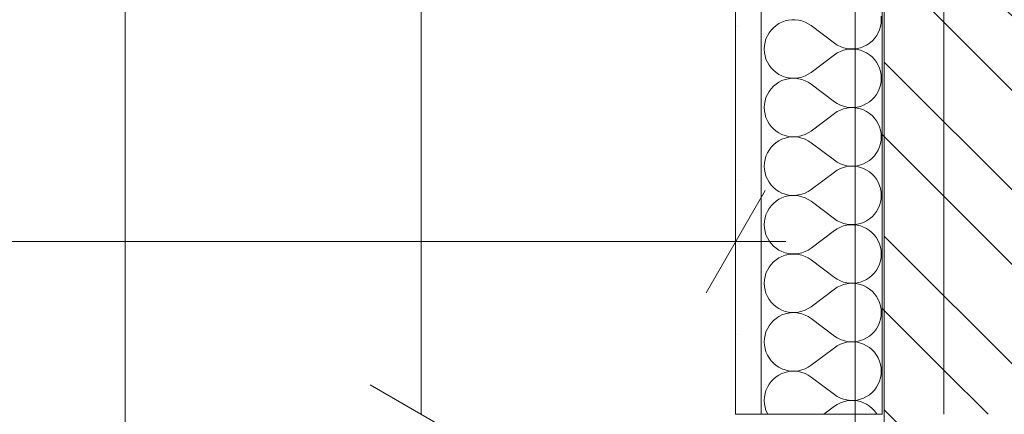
# Model space of a CAD drawing. Extents: x 180 to 5640, y 54 to 2910.
# Tile 11 of 20: x 1881 to 2121, y 1886 to 1982. Entities that reach past the tile are written whole.
import ezdxf
from ezdxf.xclip import XClip

# ---------------------------------------------------------------- set-up
doc = ezdxf.new("R2010")
doc.units = 0
doc.header["$MEASUREMENT"] = 0
doc.header["$XCLIPFRAME"] = 0
for name, color, linetype in [('220-A Ściany', 7, 'Continuous'), ('370-W Ściany projektowane', 7, 'Continuous'), ('399-W Wymiary i opisy', 7, 'Continuous'), ('820-G Rysunki Obrazki', 7, 'Continuous'), ('824-G Wypełnienia RŚ', 7, 'Continuous')]:
    doc.layers.add(name, color=color, linetype=linetype)
pattern_1 = [(135, (-1693.87, 817.59), (21.2132, 21.2132), [])]

# ---------------------------------------------------------------- blocks, each defined once
blk = doc.blocks.new('*X3')
at = {"layer": '370-W Ściany projektowane', "color": 94, "linetype": 'Continuous', "lineweight": 0, "ltscale": 0.5}
for p, q in [((2068.48, 1981.77), (2067.67, 1981.58)), ((2069.31, 1981.86), (2068.48, 1981.77)), ((2070.14, 1981.86), (2069.31, 1981.86)), ((2070.97, 1981.76), (2070.14, 1981.86)), ((2071.78, 1981.57), (2070.97, 1981.76)), ((2091.13, 1981.87), (2091.09, 1982.71)), ((2091.09, 1981.04), (2091.13, 1981.87)), ((2064.24, 1979.33), (2063.74, 1978.66)), ((2064.81, 1979.93), (2064.24, 1979.33)), ((2065.45, 1980.47), (2064.81, 1979.93)), ((2066.14, 1980.92), (2065.45, 1980.47)), ((2066.89, 1981.3), (2066.14, 1980.92)), ((2067.67, 1981.58), (2066.89, 1981.3)), ((2072.56, 1981.28), (2071.78, 1981.57)), ((2073.3, 1980.91), (2072.56, 1981.28)), ((2073.99, 1980.45), (2073.3, 1980.91)), ((2079.71, 1976.16), (2073.99, 1980.45)), ((2090.37, 1978.66), (2090.7, 1979.43)), ((2090.7, 1979.43), (2090.94, 1980.22)), ((2090.94, 1980.22), (2091.09, 1981.04)), ((2063, 1977.18), (2062.76, 1976.38)), ((2063.33, 1977.94), (2063, 1977.18)), ((2063.74, 1978.66), (2063.33, 1977.94)), ((2088.89, 1976.67), (2089.46, 1977.28)), ((2089.46, 1977.28), (2089.96, 1977.94)), ((2089.96, 1977.94), (2090.37, 1978.66)), ((2062.61, 1975.56), (2062.56, 1974.73)), ((2062.56, 1974.73), (2062.61, 1973.9)), ((2062.76, 1976.38), (2062.61, 1975.56)), ((2079.71, 1976.16), (2080.4, 1975.7)), ((2080.4, 1975.7), (2081.14, 1975.32)), ((2081.14, 1975.32), (2081.92, 1975.04)), ((2081.92, 1975.04), (2082.73, 1974.84)), ((2082.73, 1974.62), (2081.92, 1974.43)), ((2082.73, 1974.84), (2083.56, 1974.74)), ((2083.56, 1974.72), (2082.73, 1974.62)), ((2083.56, 1974.74), (2084.39, 1974.74)), ((2084.39, 1974.72), (2083.56, 1974.72)), ((2084.39, 1974.74), (2085.22, 1974.84)), ((2085.22, 1974.63), (2084.39, 1974.72)), ((2085.22, 1974.84), (2086.03, 1975.03)), ((2086.03, 1974.44), (2085.22, 1974.63)), ((2086.03, 1975.03), (2086.81, 1975.31)), ((2086.81, 1975.31), (2087.55, 1975.68)), ((2087.55, 1975.68), (2088.25, 1976.14)), ((2088.25, 1976.14), (2088.89, 1976.67)), ((2062.61, 1973.9), (2062.76, 1973.08)), ((2062.76, 1973.08), (2063, 1972.28)), ((2063, 1972.28), (2063.33, 1971.52)), ((2079.71, 1973.3), (2073.99, 1969.02)), ((2080.4, 1973.76), (2079.71, 1973.3)), ((2081.14, 1974.14), (2080.4, 1973.76)), ((2081.92, 1974.43), (2081.14, 1974.14)), ((2086.81, 1974.15), (2086.03, 1974.44)), ((2087.55, 1973.78), (2086.81, 1974.15)), ((2088.25, 1973.32), (2087.55, 1973.78)), ((2088.89, 1972.79), (2088.25, 1973.32)), ((2089.46, 1972.19), (2088.89, 1972.79)), ((2089.96, 1971.52), (2089.46, 1972.19)), ((2063.33, 1971.52), (2063.74, 1970.8)), ((2063.74, 1970.8), (2064.24, 1970.13)), ((2064.24, 1970.13), (2064.81, 1969.53)), ((2090.37, 1970.8), (2089.96, 1971.52)), ((2090.7, 1970.04), (2090.37, 1970.8)), ((2090.94, 1969.24), (2090.7, 1970.04)), ((2064.81, 1969.53), (2065.45, 1969)), ((2065.45, 1969), (2066.14, 1968.54)), ((2066.14, 1968.54), (2066.89, 1968.17)), ((2066.89, 1968.17), (2067.67, 1967.88)), ((2067.67, 1967.29), (2066.89, 1967.01)), ((2067.67, 1967.88), (2068.48, 1967.69)), ((2068.48, 1967.48), (2067.67, 1967.29)), ((2068.48, 1967.69), (2069.31, 1967.6)), ((2069.31, 1967.58), (2068.48, 1967.48)), ((2069.31, 1967.6), (2070.14, 1967.6)), ((2070.14, 1967.58), (2069.31, 1967.58)), ((2070.14, 1967.6), (2070.97, 1967.7)), ((2070.97, 1967.48), (2070.14, 1967.58)), ((2070.97, 1967.7), (2071.78, 1967.9)), ((2071.78, 1967.28), (2070.97, 1967.48)), ((2071.78, 1967.9), (2072.56, 1968.18)), ((2072.56, 1967), (2071.78, 1967.28)), ((2072.56, 1968.18), (2073.3, 1968.56)), ((2073.3, 1968.56), (2073.99, 1969.02)), ((2091.09, 1968.42), (2090.94, 1969.24)), ((2091.13, 1967.59), (2091.09, 1968.42)), ((2091.09, 1966.76), (2091.13, 1967.59)), ((2064.24, 1965.04), (2063.74, 1964.38)), ((2064.81, 1965.65), (2064.24, 1965.04)), ((2065.45, 1966.18), (2064.81, 1965.65)), ((2066.14, 1966.64), (2065.45, 1966.18)), ((2066.89, 1967.01), (2066.14, 1966.64)), ((2073.3, 1966.62), (2072.56, 1967)), ((2073.99, 1966.16), (2073.3, 1966.62)), ((2079.71, 1961.87), (2073.99, 1966.16)), ((2090.37, 1964.38), (2090.7, 1965.14)), ((2090.7, 1965.14), (2090.94, 1965.94)), ((2090.94, 1965.94), (2091.09, 1966.76)), ((2063, 1962.89), (2062.76, 1962.1)), ((2063.33, 1963.66), (2063, 1962.89)), ((2063.74, 1964.38), (2063.33, 1963.66)), ((2088.89, 1962.39), (2089.46, 1962.99)), ((2089.46, 1962.99), (2089.96, 1963.66)), ((2089.96, 1963.66), (2090.37, 1964.38)), ((2062.61, 1961.28), (2062.56, 1960.45)), ((2062.56, 1960.45), (2062.61, 1959.62)), ((2062.76, 1962.1), (2062.61, 1961.28)), ((2079.71, 1961.87), (2080.4, 1961.42)), ((2080.4, 1961.42), (2081.14, 1961.04)), ((2081.14, 1961.04), (2081.92, 1960.75)), ((2081.92, 1960.14), (2081.14, 1959.85)), ((2081.92, 1960.75), (2082.73, 1960.56)), ((2082.73, 1960.33), (2081.92, 1960.14)), ((2082.73, 1960.56), (2083.56, 1960.46)), ((2083.56, 1960.43), (2082.73, 1960.33)), ((2083.56, 1960.46), (2084.39, 1960.46)), ((2084.39, 1960.43), (2083.56, 1960.43)), ((2084.39, 1960.46), (2085.22, 1960.55)), ((2085.22, 1960.34), (2084.39, 1960.43)), ((2085.22, 1960.55), (2086.03, 1960.74)), ((2086.03, 1960.15), (2085.22, 1960.34)), ((2086.03, 1960.74), (2086.81, 1961.02)), ((2086.81, 1959.87), (2086.03, 1960.15)), ((2086.81, 1961.02), (2087.55, 1961.4)), ((2087.55, 1961.4), (2088.25, 1961.85)), ((2088.25, 1961.85), (2088.89, 1962.39)), ((2062.61, 1959.62), (2062.76, 1958.8)), ((2062.76, 1958.8), (2063, 1958)), ((2063, 1958), (2063.33, 1957.24)), ((2079.71, 1959.02), (2073.99, 1954.73)), ((2080.4, 1959.48), (2079.71, 1959.02)), ((2081.14, 1959.85), (2080.4, 1959.48)), ((2087.55, 1959.5), (2086.81, 1959.87)), ((2088.25, 1959.04), (2087.55, 1959.5)), ((2088.89, 1958.51), (2088.25, 1959.04)), ((2089.46, 1957.9), (2088.89, 1958.51)), ((2089.96, 1957.23), (2089.46, 1957.9)), ((2063.33, 1957.24), (2063.74, 1956.52)), ((2063.74, 1956.52), (2064.24, 1955.85)), ((2064.24, 1955.85), (2064.81, 1955.24)), ((2090.37, 1956.51), (2089.96, 1957.23)), ((2090.7, 1955.75), (2090.37, 1956.51)), ((2090.94, 1954.95), (2090.7, 1955.75)), ((2064.81, 1955.24), (2065.45, 1954.71)), ((2065.45, 1954.71), (2066.14, 1954.25)), ((2066.14, 1954.25), (2066.89, 1953.88)), ((2066.89, 1953.88), (2067.67, 1953.6)), ((2067.67, 1953.01), (2066.89, 1952.72)), ((2067.67, 1953.6), (2068.48, 1953.41)), ((2068.48, 1953.2), (2067.67, 1953.01)), ((2068.48, 1953.41), (2069.31, 1953.31)), ((2069.31, 1953.29), (2068.48, 1953.2)), ((2069.31, 1953.31), (2070.14, 1953.32)), ((2070.14, 1953.29), (2069.31, 1953.29)), ((2070.14, 1953.32), (2070.97, 1953.42)), ((2070.97, 1953.19), (2070.14, 1953.29)), ((2070.97, 1953.42), (2071.78, 1953.61)), ((2071.78, 1953), (2070.97, 1953.19)), ((2071.78, 1953.61), (2072.56, 1953.9)), ((2072.56, 1952.71), (2071.78, 1953)), ((2072.56, 1953.9), (2073.3, 1954.27)), ((2073.3, 1954.27), (2073.99, 1954.73)), ((2091.09, 1954.13), (2090.94, 1954.95)), ((2091.13, 1953.3), (2091.09, 1954.13)), ((2091.09, 1952.47), (2091.13, 1953.3)), ((2064.24, 1950.76), (2063.74, 1950.09)), ((2064.81, 1951.36), (2064.24, 1950.76)), ((2065.45, 1951.9), (2064.81, 1951.36)), ((2066.14, 1952.35), (2065.45, 1951.9)), ((2066.89, 1952.72), (2066.14, 1952.35)), ((2073.3, 1952.33), (2072.56, 1952.71)), ((2073.99, 1951.87), (2073.3, 1952.33)), ((2079.71, 1947.59), (2073.99, 1951.87)), ((2090.37, 1950.09), (2090.7, 1950.86)), ((2090.7, 1950.86), (2090.94, 1951.65)), ((2090.94, 1951.65), (2091.09, 1952.47)), ((2063, 1948.61), (2062.76, 1947.81)), ((2063.33, 1949.37), (2063, 1948.61)), ((2063.74, 1950.09), (2063.33, 1949.37)), ((2088.25, 1947.57), (2088.89, 1948.1)), ((2088.89, 1948.1), (2089.46, 1948.71)), ((2089.46, 1948.71), (2089.96, 1949.37)), ((2089.96, 1949.37), (2090.37, 1950.09)), ((2062.61, 1946.99), (2062.56, 1946.16)), ((2062.56, 1946.16), (2062.61, 1945.33)), ((2062.76, 1947.81), (2062.61, 1946.99)), ((2079.71, 1947.59), (2080.4, 1947.13)), ((2080.4, 1947.13), (2081.14, 1946.75)), ((2081.14, 1946.75), (2081.92, 1946.47)), ((2081.92, 1945.85), (2081.14, 1945.57)), ((2081.92, 1946.47), (2082.73, 1946.27)), ((2082.73, 1946.05), (2081.92, 1945.85)), ((2082.73, 1946.27), (2083.56, 1946.17)), ((2083.56, 1946.15), (2082.73, 1946.05)), ((2083.56, 1946.17), (2084.39, 1946.17)), ((2084.39, 1946.15), (2083.56, 1946.15)), ((2084.39, 1946.17), (2085.22, 1946.27)), ((2085.22, 1946.05), (2084.39, 1946.15)), ((2085.22, 1946.27), (2086.03, 1946.46)), ((2086.03, 1945.86), (2085.22, 1946.05)), ((2086.03, 1946.46), (2086.81, 1946.74)), ((2086.81, 1945.58), (2086.03, 1945.86)), ((2086.81, 1946.74), (2087.55, 1947.11)), ((2087.55, 1947.11), (2088.25, 1947.57)), ((2062.61, 1945.33), (2062.76, 1944.51)), ((2062.76, 1944.51), (2063, 1943.71)), ((2063, 1943.71), (2063.33, 1942.95)), ((2079.71, 1944.73), (2073.99, 1940.45)), ((2080.4, 1945.19), (2079.71, 1944.73)), ((2081.14, 1945.57), (2080.4, 1945.19)), ((2087.55, 1945.21), (2086.81, 1945.58)), ((2088.25, 1944.75), (2087.55, 1945.21)), ((2088.89, 1944.22), (2088.25, 1944.75)), ((2089.46, 1943.61), (2088.89, 1944.22)), ((2089.96, 1942.95), (2089.46, 1943.61)), ((2063.33, 1942.95), (2063.74, 1942.23)), ((2063.74, 1942.23), (2064.24, 1941.56)), ((2064.24, 1941.56), (2064.81, 1940.96)), ((2064.81, 1940.96), (2065.45, 1940.42)), ((2090.37, 1942.23), (2089.96, 1942.95)), ((2090.7, 1941.46), (2090.37, 1942.23)), ((2090.94, 1940.67), (2090.7, 1941.46)), ((2065.45, 1940.42), (2066.14, 1939.97)), ((2066.14, 1939.97), (2066.89, 1939.6)), ((2066.89, 1939.6), (2067.67, 1939.31)), ((2067.67, 1938.72), (2066.89, 1938.44)), ((2067.67, 1939.31), (2068.48, 1939.12)), ((2068.48, 1938.91), (2067.67, 1938.72)), ((2068.48, 1939.12), (2069.31, 1939.03)), ((2069.31, 1939.01), (2068.48, 1938.91)), ((2069.31, 1939.03), (2070.14, 1939.03)), ((2070.14, 1939), (2069.31, 1939.01)), ((2070.14, 1939.03), (2070.97, 1939.13)), ((2070.97, 1938.91), (2070.14, 1939)), ((2070.97, 1939.13), (2071.78, 1939.32)), ((2071.78, 1938.71), (2070.97, 1938.91)), ((2071.78, 1939.32), (2072.56, 1939.61)), ((2072.56, 1938.42), (2071.78, 1938.71)), ((2072.56, 1939.61), (2073.3, 1939.99)), ((2073.3, 1939.99), (2073.99, 1940.45)), ((2091.09, 1939.85), (2090.94, 1940.67)), ((2091.13, 1939.02), (2091.09, 1939.85)), ((2091.09, 1938.19), (2091.13, 1939.02)), ((2064.24, 1936.47), (2063.74, 1935.81)), ((2064.81, 1937.08), (2064.24, 1936.47)), ((2065.45, 1937.61), (2064.81, 1937.08)), ((2066.14, 1938.07), (2065.45, 1937.61)), ((2066.89, 1938.44), (2066.14, 1938.07)), ((2073.3, 1938.05), (2072.56, 1938.42)), ((2073.99, 1937.59), (2073.3, 1938.05)), ((2079.71, 1933.3), (2073.99, 1937.59)), ((2090.37, 1935.81), (2090.7, 1936.57)), ((2090.7, 1936.57), (2090.94, 1937.37)), ((2090.94, 1937.37), (2091.09, 1938.19)), ((2063, 1934.32), (2062.76, 1933.52)), ((2063.33, 1935.09), (2063, 1934.32)), ((2063.74, 1935.81), (2063.33, 1935.09)), ((2088.25, 1933.28), (2088.89, 1933.82)), ((2088.89, 1933.82), (2089.46, 1934.42)), ((2089.46, 1934.42), (2089.96, 1935.09)), ((2089.96, 1935.09), (2090.37, 1935.81)), ((2062.61, 1932.71), (2062.56, 1931.87)), ((2062.56, 1931.87), (2062.61, 1931.04)), ((2062.76, 1933.52), (2062.61, 1932.71)), ((2079.71, 1933.3), (2080.4, 1932.84)), ((2080.4, 1932.84), (2081.14, 1932.47)), ((2081.14, 1931.28), (2080.4, 1930.91)), ((2081.14, 1932.47), (2081.92, 1932.18)), ((2081.92, 1931.57), (2081.14, 1931.28)), ((2081.92, 1932.18), (2082.73, 1931.99)), ((2082.73, 1931.76), (2081.92, 1931.57)), ((2082.73, 1931.99), (2083.56, 1931.89)), ((2083.56, 1931.86), (2082.73, 1931.76)), ((2083.56, 1931.89), (2084.39, 1931.89)), ((2084.39, 1931.86), (2083.56, 1931.86)), ((2084.39, 1931.89), (2085.22, 1931.98)), ((2085.22, 1931.77), (2084.39, 1931.86)), ((2085.22, 1931.98), (2086.03, 1932.17)), ((2086.03, 1931.58), (2085.22, 1931.77)), ((2086.03, 1932.17), (2086.81, 1932.45)), ((2086.81, 1931.3), (2086.03, 1931.58)), ((2086.81, 1932.45), (2087.55, 1932.83)), ((2087.55, 1930.92), (2086.81, 1931.3)), ((2087.55, 1932.83), (2088.25, 1933.28)), ((2062.61, 1931.04), (2062.76, 1930.22)), ((2062.76, 1930.22), (2063, 1929.43)), ((2063, 1929.43), (2063.33, 1928.66)), ((2079.71, 1930.45), (2073.99, 1926.16)), ((2080.4, 1930.91), (2079.71, 1930.45)), ((2088.25, 1930.47), (2087.55, 1930.92)), ((2088.89, 1929.93), (2088.25, 1930.47)), ((2089.46, 1929.33), (2088.89, 1929.93)), ((2089.96, 1928.66), (2089.46, 1929.33)), ((2063.33, 1928.66), (2063.74, 1927.94)), ((2063.74, 1927.94), (2064.24, 1927.28)), ((2064.24, 1927.28), (2064.81, 1926.67)), ((2064.81, 1926.67), (2065.45, 1926.14)), ((2090.37, 1927.94), (2089.96, 1928.66)), ((2090.7, 1927.18), (2090.37, 1927.94)), ((2090.94, 1926.38), (2090.7, 1927.18)), ((2065.45, 1926.14), (2066.14, 1925.68)), ((2066.14, 1925.68), (2066.89, 1925.31)), ((2066.89, 1924.15), (2066.14, 1923.78)), ((2066.89, 1925.31), (2067.67, 1925.03)), ((2067.67, 1924.44), (2066.89, 1924.15)), ((2067.67, 1925.03), (2068.48, 1924.84)), ((2068.48, 1924.63), (2067.67, 1924.44)), ((2068.48, 1924.84), (2069.31, 1924.74)), ((2069.31, 1924.72), (2068.48, 1924.63)), ((2069.31, 1924.74), (2070.14, 1924.74)), ((2070.14, 1924.72), (2069.31, 1924.72)), ((2070.14, 1924.74), (2070.97, 1924.84)), ((2070.97, 1924.62), (2070.14, 1924.72)), ((2070.97, 1924.84), (2071.78, 1925.04)), ((2071.78, 1924.43), (2070.97, 1924.62)), ((2071.78, 1925.04), (2072.56, 1925.32)), ((2072.56, 1924.14), (2071.78, 1924.43)), ((2072.56, 1925.32), (2073.3, 1925.7)), ((2073.3, 1923.76), (2072.56, 1924.14)), ((2073.3, 1925.7), (2073.99, 1926.16)), ((2091.09, 1925.56), (2090.94, 1926.38)), ((2091.13, 1924.73), (2091.09, 1925.56)), ((2091.09, 1923.9), (2091.13, 1924.73)), ((2064.24, 1922.19), (2063.74, 1921.52)), ((2064.81, 1922.79), (2064.24, 1922.19)), ((2065.45, 1923.32), (2064.81, 1922.79)), ((2066.14, 1923.78), (2065.45, 1923.32)), ((2073.99, 1923.3), (2073.3, 1923.76)), ((2079.71, 1919.02), (2073.99, 1923.3)), ((2090.37, 1921.52), (2090.7, 1922.28)), ((2090.7, 1922.28), (2090.94, 1923.08)), ((2090.94, 1923.08), (2091.09, 1923.9)), ((2062.76, 1919.24), (2062.61, 1918.42)), ((2063, 1920.04), (2062.76, 1919.24)), ((2063.33, 1920.8), (2063, 1920.04)), ((2063.74, 1921.52), (2063.33, 1920.8)), ((2088.25, 1919), (2088.89, 1919.53)), ((2088.89, 1919.53), (2089.46, 1920.13)), ((2089.46, 1920.13), (2089.96, 1920.8)), ((2089.96, 1920.8), (2090.37, 1921.52)), ((2062.61, 1918.42), (2062.56, 1917.59)), ((2062.56, 1917.59), (2062.61, 1916.76)), ((2079.71, 1919.02), (2080.4, 1918.56)), ((2080.4, 1918.56), (2081.14, 1918.18)), ((2081.14, 1917), (2080.4, 1916.62)), ((2081.14, 1918.18), (2081.92, 1917.9)), ((2081.92, 1917.28), (2081.14, 1917)), ((2081.92, 1917.9), (2082.73, 1917.7)), ((2082.73, 1917.48), (2081.92, 1917.28)), ((2082.73, 1917.7), (2083.56, 1917.6)), ((2083.56, 1917.58), (2082.73, 1917.48)), ((2083.56, 1917.6), (2084.39, 1917.6)), ((2084.39, 1917.58), (2083.56, 1917.58)), ((2084.39, 1917.6), (2085.22, 1917.69)), ((2085.22, 1917.48), (2084.39, 1917.58)), ((2085.22, 1917.69), (2086.03, 1917.88)), ((2086.03, 1917.29), (2085.22, 1917.48)), ((2086.03, 1917.88), (2086.81, 1918.17)), ((2086.81, 1917.01), (2086.03, 1917.29)), ((2086.81, 1918.17), (2087.55, 1918.54)), ((2087.55, 1916.64), (2086.81, 1917.01)), ((2087.55, 1918.54), (2088.25, 1919)), ((2062.61, 1916.76), (2062.76, 1915.94)), ((2062.76, 1915.94), (2063, 1915.14)), ((2063, 1915.14), (2063.33, 1914.38)), ((2079.71, 1916.16), (2073.99, 1911.87)), ((2080.4, 1916.62), (2079.71, 1916.16)), ((2088.25, 1916.18), (2087.55, 1916.64)), ((2088.89, 1915.65), (2088.25, 1916.18)), ((2089.46, 1915.04), (2088.89, 1915.65)), ((2089.96, 1914.38), (2089.46, 1915.04)), ((2063.33, 1914.38), (2063.74, 1913.66)), ((2063.74, 1913.66), (2064.24, 1912.99)), ((2064.24, 1912.99), (2064.81, 1912.39)), ((2064.81, 1912.39), (2065.45, 1911.85)), ((2090.37, 1913.66), (2089.96, 1914.38)), ((2090.7, 1912.89), (2090.37, 1913.66)), ((2090.94, 1912.1), (2090.7, 1912.89)), ((2091.09, 1911.28), (2090.94, 1912.1)), ((2065.45, 1911.85), (2066.14, 1911.4)), ((2066.14, 1911.4), (2066.89, 1911.02)), ((2066.89, 1909.87), (2066.14, 1909.5)), ((2066.89, 1911.02), (2067.67, 1910.74)), ((2067.67, 1910.15), (2066.89, 1909.87)), ((2067.67, 1910.74), (2068.48, 1910.55)), ((2068.48, 1910.34), (2067.67, 1910.15)), ((2068.48, 1910.55), (2069.31, 1910.46)), ((2069.31, 1910.43), (2068.48, 1910.34)), ((2069.31, 1910.46), (2070.14, 1910.46)), ((2070.14, 1910.43), (2069.31, 1910.43)), ((2070.14, 1910.46), (2070.97, 1910.56)), ((2070.97, 1910.33), (2070.14, 1910.43)), ((2070.97, 1910.56), (2071.78, 1910.75)), ((2071.78, 1910.14), (2070.97, 1910.33)), ((2071.78, 1910.75), (2072.56, 1911.04)), ((2072.56, 1909.85), (2071.78, 1910.14)), ((2072.56, 1911.04), (2073.3, 1911.42)), ((2073.3, 1909.48), (2072.56, 1909.85)), ((2073.3, 1911.42), (2073.99, 1911.87)), ((2090.94, 1908.8), (2091.09, 1909.62)), ((2091.13, 1910.45), (2091.09, 1911.28)), ((2091.09, 1909.62), (2091.13, 1910.45)), ((2063.74, 1907.23), (2063.33, 1906.51)), ((2064.24, 1907.9), (2063.74, 1907.23)), ((2064.81, 1908.51), (2064.24, 1907.9)), ((2065.45, 1909.04), (2064.81, 1908.51)), ((2066.14, 1909.5), (2065.45, 1909.04)), ((2073.99, 1909.02), (2073.3, 1909.48)), ((2079.71, 1904.73), (2073.99, 1909.02)), ((2089.96, 1906.52), (2090.37, 1907.24)), ((2090.37, 1907.24), (2090.7, 1908)), ((2090.7, 1908), (2090.94, 1908.8)), ((2062.76, 1904.95), (2062.61, 1904.13)), ((2063, 1905.75), (2062.76, 1904.95)), ((2063.33, 1906.51), (2063, 1905.75)), ((2088.25, 1904.71), (2088.89, 1905.24)), ((2088.89, 1905.24), (2089.46, 1905.85)), ((2089.46, 1905.85), (2089.96, 1906.52)), ((2062.61, 1904.13), (2062.56, 1903.3)), ((2062.56, 1903.3), (2062.61, 1902.47)), ((2062.61, 1902.47), (2062.76, 1901.65)), ((2079.71, 1904.73), (2080.4, 1904.27)), ((2080.4, 1904.27), (2081.14, 1903.9)), ((2081.14, 1902.71), (2080.4, 1902.33)), ((2081.14, 1903.9), (2081.92, 1903.61)), ((2081.92, 1903), (2081.14, 1902.71)), ((2081.92, 1903.61), (2082.73, 1903.42)), ((2082.73, 1903.19), (2081.92, 1903)), ((2082.73, 1903.42), (2083.56, 1903.32)), ((2083.56, 1903.29), (2082.73, 1903.19)), ((2083.56, 1903.32), (2084.39, 1903.31)), ((2084.39, 1903.29), (2083.56, 1903.29)), ((2084.39, 1903.31), (2085.22, 1903.41)), ((2085.22, 1903.2), (2084.39, 1903.29)), ((2085.22, 1903.41), (2086.03, 1903.6)), ((2086.03, 1903.01), (2085.22, 1903.2)), ((2086.03, 1903.6), (2086.81, 1903.88)), ((2086.81, 1902.72), (2086.03, 1903.01)), ((2086.81, 1903.88), (2087.55, 1904.25)), ((2087.55, 1902.35), (2086.81, 1902.72)), ((2087.55, 1904.25), (2088.25, 1904.71)), ((2062.76, 1901.65), (2063, 1900.86)), ((2063, 1900.86), (2063.33, 1900.09)), ((2063.33, 1900.09), (2063.74, 1899.37)), ((2079.71, 1901.87), (2073.99, 1897.59)), ((2080.4, 1902.33), (2079.71, 1901.87)), ((2088.25, 1901.9), (2087.55, 1902.35)), ((2088.89, 1901.36), (2088.25, 1901.9)), ((2089.46, 1900.76), (2088.89, 1901.36)), ((2089.96, 1900.09), (2089.46, 1900.76)), ((2090.37, 1899.37), (2089.96, 1900.09)), ((2063.74, 1899.37), (2064.24, 1898.71)), ((2064.24, 1898.71), (2064.81, 1898.1)), ((2064.81, 1898.1), (2065.45, 1897.57)), ((2090.7, 1898.61), (2090.37, 1899.37)), ((2090.94, 1897.81), (2090.7, 1898.61)), ((2091.09, 1896.99), (2090.94, 1897.81)), ((2065.45, 1897.57), (2066.14, 1897.11)), ((2066.14, 1895.21), (2065.45, 1894.75)), ((2066.14, 1897.11), (2066.89, 1896.74)), ((2066.89, 1895.58), (2066.14, 1895.21)), ((2066.89, 1896.74), (2067.67, 1896.46)), ((2067.67, 1895.86), (2066.89, 1895.58)), ((2067.67, 1896.46), (2068.48, 1896.27)), ((2068.48, 1896.05), (2067.67, 1895.86)), ((2068.48, 1896.27), (2069.31, 1896.17)), ((2069.31, 1896.15), (2068.48, 1896.05)), ((2069.31, 1896.17), (2070.14, 1896.17)), ((2070.14, 1896.15), (2069.31, 1896.15)), ((2070.14, 1896.17), (2070.97, 1896.27)), ((2070.97, 1896.05), (2070.14, 1896.15)), ((2070.97, 1896.27), (2071.78, 1896.47)), ((2071.78, 1895.85), (2070.97, 1896.05)), ((2071.78, 1896.47), (2072.56, 1896.75)), ((2072.56, 1895.57), (2071.78, 1895.85)), ((2072.56, 1896.75), (2073.3, 1897.13)), ((2073.3, 1895.19), (2072.56, 1895.57)), ((2073.3, 1897.13), (2073.99, 1897.59)), ((2090.94, 1894.51), (2091.09, 1895.33)), ((2091.13, 1896.16), (2091.09, 1896.99)), ((2091.09, 1895.33), (2091.13, 1896.16)), ((2063.74, 1892.95), (2063.33, 1892.23)), ((2064.24, 1893.61), (2063.74, 1892.95)), ((2064.81, 1894.22), (2064.24, 1893.61)), ((2065.45, 1894.75), (2064.81, 1894.22)), ((2073.99, 1894.73), (2073.3, 1895.19)), ((2079.71, 1890.45), (2073.99, 1894.73)), ((2089.96, 1892.23), (2090.37, 1892.95)), ((2090.37, 1892.95), (2090.7, 1893.71)), ((2090.7, 1893.71), (2090.94, 1894.51)), ((2062.76, 1890.67), (2062.61, 1889.85)), ((2063, 1891.46), (2062.76, 1890.67)), ((2063.33, 1892.23), (2063, 1891.46)), ((2079.71, 1890.45), (2080.4, 1889.99)), ((2087.55, 1889.97), (2088.25, 1890.42)), ((2088.25, 1890.42), (2088.89, 1890.96)), ((2088.89, 1890.96), (2089.46, 1891.56)), ((2089.46, 1891.56), (2089.96, 1892.23)), ((2062.61, 1889.85), (2062.56, 1889.02)), ((2062.56, 1889.02), (2062.61, 1888.19)), ((2062.61, 1888.19), (2062.76, 1887.37)), ((2080.4, 1888.05), (2079.71, 1887.59)), ((2080.4, 1889.99), (2081.14, 1889.61)), ((2081.14, 1888.42), (2080.4, 1888.05)), ((2081.14, 1889.61), (2081.92, 1889.32)), ((2081.92, 1888.71), (2081.14, 1888.42)), ((2081.92, 1889.32), (2082.73, 1889.13)), ((2082.73, 1888.91), (2081.92, 1888.71)), ((2082.73, 1889.13), (2083.56, 1889.03)), ((2083.56, 1889), (2082.73, 1888.91)), ((2083.56, 1889.03), (2084.39, 1889.03)), ((2084.39, 1889.01), (2083.56, 1889)), ((2084.39, 1889.03), (2085.22, 1889.12)), ((2085.22, 1888.91), (2084.39, 1889.01)), ((2085.22, 1889.12), (2086.03, 1889.31)), ((2086.03, 1888.72), (2085.22, 1888.91)), ((2086.03, 1889.31), (2086.81, 1889.6)), ((2086.81, 1888.44), (2086.03, 1888.72)), ((2086.81, 1889.6), (2087.55, 1889.97)), ((2087.55, 1888.07), (2086.81, 1888.44)), ((2088.25, 1887.61), (2087.55, 1888.07)), ((2062.76, 1887.37), (2063, 1886.57)), ((2063, 1886.57), (2063.33, 1885.81)), ((2063.33, 1885.81), (2063.42, 1885.63)), ((2079.71, 1887.59), (2077.1, 1885.63)), ((2088.89, 1887.08), (2088.25, 1887.61)), ((2089.46, 1886.47), (2088.89, 1887.08)), ((2089.96, 1885.81), (2089.46, 1886.47)), ((2090.05, 1885.63), (2089.96, 1885.81))]:
    blk.add_line(p, q, dxfattribs=at)
blk = doc.blocks.new('Rysunek_1_1', base_point=(-1693.87, 817.59))
at = {"layer": '220-A Ściany', "linetype": 'Continuous', "lineweight": 13}
h = blk.add_hatch(dxfattribs=at)
h.set_pattern_fill('Ściany_istniejące_0001', color=8, style=0, pattern_type=2)
h.set_pattern_definition(pattern_1)
h.paths.add_polyline_path([(2106.38, 1259.81), (2133.72, 1259.81), (2133.72, 1220.83), (2106.38, 1220.83), (2106.38, 817.59), (2106.38, 727.34), (2173.52, 727.34), (2173.52, 2167.49), (2106.38, 2167.49), (2106.38, 2157.49), (2106.38, 1885.63), (2133.72, 1885.63), (2133.72, 1846.66), (2106.38, 1846.66)])
h = blk.add_hatch(dxfattribs=at)
h.set_pattern_fill('Ściany_istniejące_0001', color=8, style=0, pattern_type=2)
h.set_pattern_definition(pattern_1)
h.paths.add_polyline_path([(2106.38, 2157.49), (2091.38, 2157.49), (2091.38, 1885.63), (2106.38, 1885.63)])
at = {"layer": '370-W Ściany projektowane', "linetype": 'Continuous', "lineweight": 0}
h = blk.add_hatch(dxfattribs=at)
h.set_pattern_fill('Gips_0001', color=94, style=0, pattern_type=2)
h.set_pattern_definition([(0, (-1693.87, 817.59), (0, 37.5), [0, -37.5])])
h.paths.add_polyline_path([(2055.6, 2157.49), (2055.6, 1885.63), (2061.85, 1885.63), (2061.85, 2157.49)])
at = {"layer": '824-G Wypełnienia RŚ', "linetype": 'Continuous', "lineweight": 13}
h = blk.add_hatch(dxfattribs=at)
h.set_pattern_fill('_Poza_zakresem_opracowan_3E', color=8, style=0, pattern_type=2)
h.set_pattern_definition([(135, (154.63, 684.32), (21.2132, 21.2132), [])])
h.paths.add_polyline_path([(2173.37, 2317.59), (307.74, 2317.59), (307.74, 529.86), (2173.37, 530.49), (2173.37, 2157.49), (2173.37, 2167.49)])
h.paths.add_polyline_path([(353.88, 2157.49), (2091.85, 2157.49), (2091.85, 817.59), (353.88, 817.59)], flags=0)
at = {"layer": '220-A Ściany', "color": 7, "linetype": 'Continuous', "lineweight": 13, "ltscale": 0.5}
blk.add_line((2091.38, 2157.49), (2091.38, 1885.63), dxfattribs=at)
at = {"layer": '220-A Ściany', "color": 7, "linetype": 'Continuous', "lineweight": 13, "ltscale": 0.5, "flags": 128}
blk.add_lwpolyline([(2106.38, 2167.49), (2106.38, 2157.49), (2106.38, 1885.63)], dxfattribs=at)
at = {"layer": '370-W Ściany projektowane', "color": 94, "linetype": 'Continuous', "lineweight": 0, "ltscale": 0.5}
for p, q in [((2055.6, 2157.49), (2055.6, 1885.63)), ((2091.85, 2157.49), (2091.85, 1885.63))]:
    blk.add_line(p, q, dxfattribs=at)
at = {"layer": '370-W Ściany projektowane', "color": 94, "linetype": 'Continuous', "lineweight": 0, "ltscale": 0.5, "flags": 128}
for points in [[(2061.85, 2167.49), (2061.85, 2157.49), (2061.85, 1885.63)], [(2091.38, 1885.63), (2061.85, 1885.63), (2055.6, 1885.63)]]:
    blk.add_lwpolyline(points, dxfattribs=at)
at = {"layer": '399-W Wymiary i opisy', "color": 154, "linetype": 'Continuous', "lineweight": 13, "ltscale": 0.5}
for p, q in [((1978.91, 1885.63), (1978.91, 2157.49)), ((2055.6, 1909.01), (2055.6, 1946.51)), ((2048.38, 1915.26), (2062.82, 1940.26)), ((1597.38, 1927.76), (2055.6, 1927.76)), ((2055.6, 1927.76), (2067.82, 1927.76)), ((1966.41, 1892.85), (1991.41, 1878.42))]:
    blk.add_line(p, q, dxfattribs=at)
at = {"layer": '820-G Rysunki Obrazki', "color": 154, "linetype": 'Continuous', "lineweight": 13, "ltscale": 0.5}
for p, q in [((2084.75, 1546.45), (2084.75, 2415.92)), ((1906.66, 1624.19), (1906.66, 2376.63))]:
    blk.add_line(p, q, dxfattribs=at)
at = {"layer": '824-G Wypełnienia RŚ', "color": 7, "linetype": 'Continuous', "lineweight": 13, "ltscale": 0.5, "flags": 128}
blk.add_lwpolyline([(353.88, 2157.49), (2091.85, 2157.49), (2091.85, 817.59), (353.88, 817.59)], close=True, dxfattribs=at)
at = {"color": 7, "linetype": 'Continuous', "lineweight": 13, "ltscale": 0.5}
blk.add_blockref('*X3', (0, 0), dxfattribs=at)

msp = doc.modelspace()

# ---------------------------------------------------------------- block references
at = {"layer": '820-G Rysunki Obrazki', "color": 7, "linetype": 'Continuous', "lineweight": 13, "ltscale": 0.1}
ref = msp.add_blockref('Rysunek_1_1', (-1693.87, 817.59), dxfattribs=at)
XClip(ref).set_block_clipping_path([(307.7351978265, 205.9574740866), (2556.3632209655, 2724.0588953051)])

doc.saveas('drawing.dxf')
